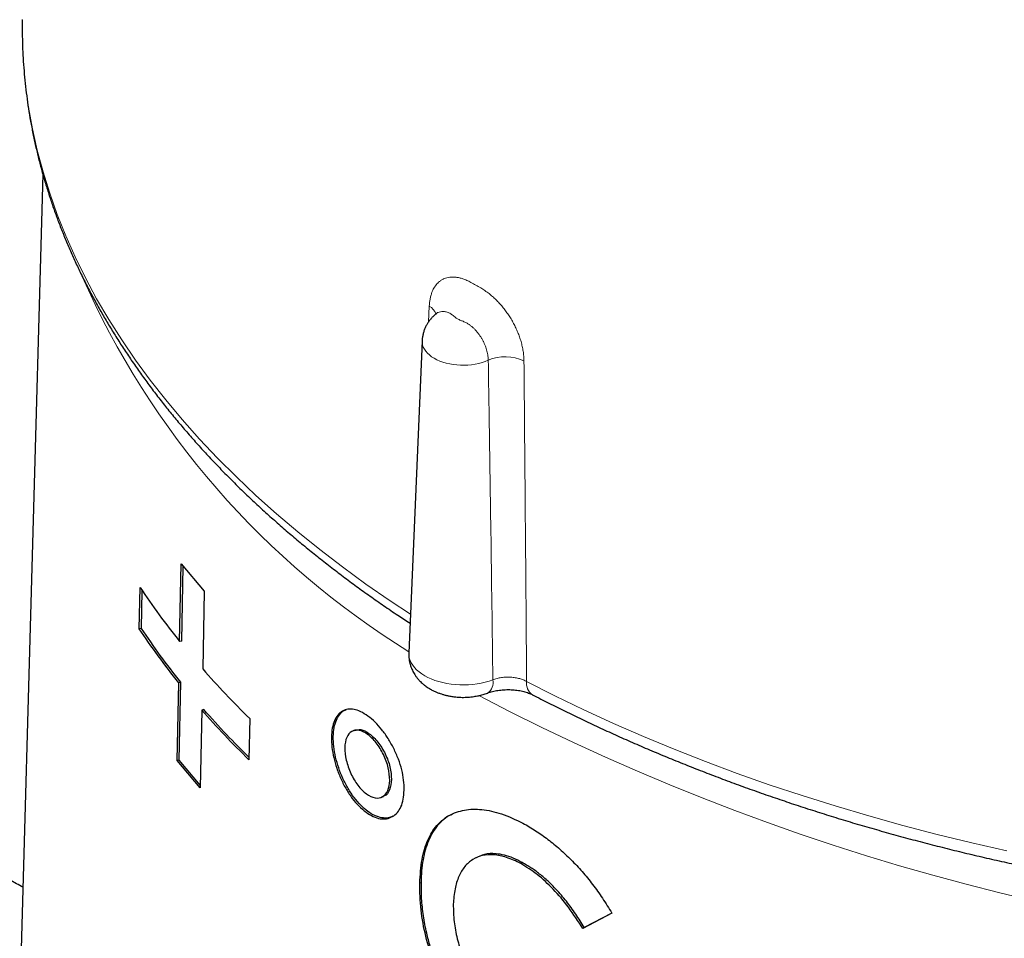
# Model space of a CAD drawing. Header units: millimetres. Extents: x 8 to 882, y 12 to 770.
# Tile 28 of 59: x 776 to 794, y 268 to 284. Entities that reach past the tile are written whole.
import ezdxf

# ---------------------------------------------------------------- set-up
doc = ezdxf.new("R2010")
doc.units = ezdxf.units.MM

msp = doc.modelspace()

# ---------------------------------------------------------------- linework, layer by layer
at = {"color": 7, "linetype": 'Continuous', "lineweight": 30}
for p, q in [((776.677, 281.411), (772.909, 146.137)), ((783.531, 278.397), (783.29, 272.763)), ((779.15, 272.965), (779.179, 274.37)), ((779.179, 274.37), (779.594, 273.875)), ((779.187, 272.974), (779.215, 274.328)), ((778.42, 273.197), (778.436, 273.941)), ((778.458, 273.204), (778.472, 273.889)), ((779.594, 273.875), (779.566, 272.47)), ((778.458, 273.204), (778.42, 273.197)), ((779.187, 272.974), (779.15, 272.965)), ((779.106, 270.816), (779.135, 272.221)), ((779.171, 272.23), (779.135, 272.221)), ((779.142, 270.825), (779.171, 272.23)), ((779.55, 271.726), (779.522, 270.322)), ((779.586, 271.736), (779.55, 271.726)), ((780.416, 271.573), (780.401, 270.83)), ((782.31, 271.364), (782.278, 271.351)), ((779.142, 270.825), (779.106, 270.816)), ((779.522, 270.322), (779.106, 270.816)), ((779.523, 270.372), (779.142, 270.825)), ((782.801, 270.155), (782.832, 270.168)), ((785.34, 268.973), (785.313, 268.957)), ((783.517, 268.613), (783.487, 268.599)), ((786.959, 268.057), (786.436, 267.779)), ((786.957, 268.06), (786.461, 267.796)), ((786.461, 267.796), (786.436, 267.779))]:
    msp.add_line(p, q, dxfattribs=at)
at = {"color": 252, "linetype": 'Continuous', "lineweight": 0}
msp.add_line((783.648, 278.742), (783.661, 279.026), dxfattribs=at)
at = {"color": 252, "linetype": 'Continuous', "lineweight": 0, "flags": 128}
for points in [[(776.306, 284.203), (776.306, 284.195), (776.309, 283.801), (776.329, 283.408), (776.366, 283.015), (776.42, 282.623), (776.49, 282.231), (776.577, 281.841), (776.681, 281.452), (776.802, 281.064), (776.939, 280.679), (777.092, 280.295), (777.262, 279.914), (777.448, 279.535), (777.65, 279.16), (777.869, 278.787), (778.103, 278.417), (778.353, 278.051), (778.618, 277.688), (778.899, 277.33), (779.196, 276.975), (779.507, 276.625), (779.833, 276.279), (780.174, 275.939), (780.529, 275.603), (780.899, 275.272), (781.283, 274.947), (781.68, 274.627), (782.092, 274.313), (782.516, 274.005), (782.953, 273.703), (783.319, 273.461)], [(784.726, 278.049), (784.672, 278.027), (784.614, 278.007), (784.553, 277.991), (784.49, 277.978), (784.425, 277.968), (784.359, 277.962), (784.292, 277.959), (784.225, 277.959), (784.159, 277.964), (784.093, 277.971), (784.029, 277.982), (783.967, 277.996), (783.907, 278.014), (783.85, 278.034), (783.797, 278.058), (783.747, 278.084), (783.702, 278.112), (783.662, 278.143), (783.626, 278.176), (783.596, 278.211), (783.571, 278.246), (783.552, 278.284), (783.539, 278.321), (783.532, 278.36), (783.531, 278.397)], [(783.29, 272.763), (783.289, 272.76), (783.291, 272.714), (783.299, 272.669), (783.314, 272.624), (783.334, 272.58), (783.361, 272.537), (783.393, 272.496), (783.431, 272.456), (783.475, 272.418), (783.523, 272.382), (783.577, 272.348), (783.635, 272.318), (783.697, 272.289), (783.763, 272.264), (783.832, 272.242), (783.904, 272.224), (783.978, 272.208), (784.054, 272.196), (784.132, 272.188), (784.21, 272.184), (784.289, 272.183), (784.368, 272.185), (784.446, 272.192), (784.523, 272.201), (784.599, 272.215), (784.672, 272.232), (784.743, 272.252), (784.81, 272.276)], [(785.419, 272.244), (785.931, 271.984), (786.454, 271.731), (786.988, 271.486), (787.532, 271.249), (788.086, 271.019), (788.649, 270.798), (789.222, 270.584), (789.804, 270.379), (790.395, 270.182), (790.993, 269.994), (791.6, 269.814), (792.214, 269.643), (792.835, 269.481), (793.463, 269.328), (794.098, 269.183)]]:
    msp.add_lwpolyline(points, dxfattribs=at)
at = {"color": 252, "linetype": 'Continuous', "lineweight": 0}
for centre, radius, start, end in [((791.271, 285.686), 15.173, 203.7545, 238.2671), ((783.507, 278.773), 0.296, 22.0824, 58.6977), ((785.037, 277.283), 0.827, 66.175, 112.0814), ((784.58, 272.228), 0.235, 304.4811, 11.582), ((785.662, 272.207), 0.245, 171.4257, 235.6411), ((803.901, 308.897), 41.671, 242.3387, 297.4409)]:
    msp.add_arc(centre, radius, start, end, dxfattribs=at)
at = {"color": 7, "linetype": 'Continuous', "lineweight": 30}
for points, knots in [([(660.013, 276.582), (660.028, 276.588), (660.074, 276.606), (660.163, 276.641), (660.284, 276.688), (660.422, 276.742), (660.566, 276.798), (660.721, 276.859), (660.879, 276.92), (661.036, 276.982), (661.186, 277.04), (661.334, 277.098), (661.487, 277.158), (661.647, 277.221), (661.812, 277.285), (661.977, 277.35), (662.142, 277.414), (662.309, 277.479), (662.483, 277.548), (662.653, 277.614), (662.811, 277.676), (662.95, 277.73), (663.079, 277.781), (663.198, 277.827), (663.308, 277.87), (663.41, 277.91), (663.504, 277.947), (663.592, 277.981), (663.678, 278.015), (663.768, 278.05), (663.868, 278.089), (663.978, 278.132), (664.096, 278.178), (664.266, 278.244), (664.484, 278.33), (664.75, 278.434), (664.995, 278.529), (665.216, 278.616), (665.413, 278.692), (665.605, 278.768), (665.792, 278.841), (665.973, 278.911), (666.146, 278.979), (666.282, 279.032), (666.385, 279.072), (666.461, 279.102), (666.544, 279.134), (666.635, 279.17), (666.734, 279.209), (666.848, 279.253), (666.973, 279.302), (667.103, 279.353), (667.227, 279.401), (667.36, 279.453), (667.5, 279.508), (667.645, 279.565), (667.779, 279.617), (667.901, 279.665), (668.008, 279.706), (668.106, 279.745), (668.203, 279.782), (668.309, 279.824), (668.426, 279.87), (668.552, 279.919), (668.675, 279.967), (668.791, 280.012), (668.9, 280.055), (669.012, 280.098), (669.125, 280.143), (669.237, 280.186), (669.345, 280.228), (669.446, 280.268), (669.538, 280.304), (669.62, 280.336), (669.697, 280.366), (669.773, 280.395), (669.853, 280.426), (669.938, 280.46), (670.031, 280.496), (670.136, 280.537), (670.251, 280.582), (670.38, 280.632), (670.512, 280.684), (670.646, 280.736), (670.778, 280.788), (670.908, 280.838), (671.028, 280.885), (671.136, 280.927), (671.23, 280.964), (671.313, 280.996), (671.389, 281.026), (671.467, 281.057), (671.547, 281.088), (671.677, 281.139), (671.86, 281.21), (672.097, 281.303), (672.342, 281.398), (672.592, 281.496), (672.845, 281.594), (673.102, 281.695), (673.32, 281.78), (673.497, 281.849), (673.632, 281.901), (673.762, 281.952), (673.882, 281.999), (673.989, 282.041), (674.085, 282.078), (674.175, 282.113), (674.269, 282.15), (674.375, 282.191), (674.491, 282.237), (674.612, 282.284), (674.733, 282.331), (674.851, 282.377), (674.97, 282.423), (675.089, 282.47), (675.208, 282.516), (675.323, 282.561), (675.434, 282.604), (675.537, 282.644), (675.631, 282.681), (675.719, 282.716), (675.808, 282.75), (675.914, 282.792), (676.039, 282.84), (676.184, 282.897), (676.338, 282.957), (676.479, 283.012), (676.604, 283.061), (676.712, 283.103), (676.821, 283.145), (676.93, 283.188), (677.033, 283.228), (677.127, 283.265), (677.212, 283.298), (677.288, 283.327), (677.357, 283.354), (677.425, 283.381), (677.496, 283.408), (677.571, 283.438), (677.666, 283.475), (677.785, 283.521), (677.929, 283.577), (678.086, 283.639), (678.236, 283.697), (678.374, 283.751), (678.497, 283.799), (678.617, 283.846), (678.728, 283.889), (678.827, 283.927), (678.911, 283.96), (678.985, 283.989), (679.054, 284.016), (679.127, 284.044), (679.206, 284.075), (679.313, 284.117), (679.448, 284.17), (679.609, 284.232), (679.772, 284.296), (679.933, 284.359), (680.093, 284.421), (680.251, 284.483), (680.448, 284.559), (680.682, 284.651), (680.952, 284.756), (681.192, 284.849), (681.405, 284.932), (681.591, 285.005), (681.773, 285.075), (681.949, 285.144), (682.125, 285.213), (682.305, 285.283), (682.494, 285.357), (682.689, 285.433), (682.885, 285.509), (683.078, 285.584), (683.267, 285.658), (683.448, 285.728), (683.625, 285.797), (683.803, 285.866), (683.987, 285.938), (684.202, 286.022), (684.441, 286.115), (684.697, 286.215), (684.905, 286.296), (685.067, 286.359), (685.186, 286.405), (685.306, 286.452), (685.432, 286.501), (685.558, 286.55), (685.686, 286.6), (685.815, 286.65), (685.946, 286.701), (686.075, 286.752), (686.198, 286.8), (686.322, 286.848), (686.444, 286.895), (686.565, 286.942), (686.678, 286.986), (686.791, 287.03), (686.905, 287.075), (687.019, 287.119), (687.123, 287.16), (687.216, 287.196), (687.295, 287.227), (687.368, 287.255), (687.441, 287.283), (687.525, 287.316), (687.621, 287.353), (687.726, 287.394), (687.911, 287.466), (688.169, 287.567), (688.43, 287.668), (688.615, 287.74), (688.721, 287.782), (688.814, 287.818), (688.893, 287.849), (688.964, 287.876), (689.035, 287.904), (689.112, 287.934), (689.197, 287.967), (689.301, 288.008), (689.426, 288.056), (689.573, 288.113), (689.712, 288.167), (689.84, 288.217), (689.956, 288.262), (690.076, 288.309), (690.2, 288.357), (690.328, 288.407), (690.455, 288.457), (690.577, 288.504), (690.749, 288.571), (690.98, 288.661), (691.282, 288.778), (691.599, 288.902), (691.921, 289.027), (692.234, 289.149), (692.536, 289.266), (692.829, 289.381), (693.079, 289.478), (693.288, 289.559), (693.459, 289.625), (693.629, 289.692), (693.795, 289.756), (693.95, 289.817), (694.088, 289.87), (694.215, 289.92), (694.339, 289.968), (694.474, 290.021), (694.62, 290.077), (694.775, 290.137), (694.931, 290.198), (695.085, 290.258), (695.233, 290.316), (695.379, 290.372), (695.521, 290.428), (695.659, 290.481), (695.79, 290.532), (695.911, 290.579), (696.011, 290.618), (696.092, 290.65), (696.162, 290.677), (696.235, 290.706), (696.319, 290.738), (696.414, 290.775), (696.518, 290.816), (696.631, 290.859), (696.747, 290.904), (696.893, 290.961), (697.064, 291.028), (697.26, 291.104), (697.446, 291.176), (697.624, 291.246), (697.78, 291.306), (697.912, 291.357), (698.021, 291.4), (698.119, 291.438), (698.206, 291.472), (698.28, 291.501), (698.351, 291.528), (698.425, 291.557), (698.512, 291.591), (698.612, 291.63), (698.762, 291.688), (698.957, 291.764), (699.155, 291.841), (699.314, 291.903), (699.435, 291.95), (699.552, 291.995), (699.66, 292.037), (699.757, 292.075), (699.841, 292.107), (699.912, 292.135), (699.977, 292.16), (700.042, 292.186), (700.115, 292.214), (700.195, 292.245), (700.284, 292.28), (700.38, 292.317), (700.499, 292.363), (700.64, 292.418), (700.802, 292.481), (700.969, 292.546), (701.119, 292.604), (701.252, 292.656), (701.366, 292.7), (701.481, 292.745), (701.598, 292.79), (701.71, 292.834), (701.813, 292.874), (701.902, 292.909), (701.977, 292.938), (702.037, 292.961), (702.088, 292.981), (702.136, 293), (702.187, 293.019), (702.241, 293.04), (702.298, 293.063), (702.376, 293.093), (702.478, 293.132), (702.605, 293.182), (702.744, 293.236), (702.896, 293.295), (703.061, 293.359), (703.24, 293.429), (703.402, 293.492), (703.543, 293.546), (703.655, 293.59), (703.762, 293.631), (703.86, 293.67), (703.95, 293.704), (704.032, 293.736), (704.108, 293.766), (704.185, 293.796), (704.3, 293.84), (704.458, 293.902), (704.661, 293.981), (704.847, 294.053), (705.014, 294.118), (705.159, 294.174), (705.304, 294.231), (705.451, 294.288), (705.598, 294.345), (705.743, 294.401), (705.881, 294.455), (706.005, 294.503), (706.115, 294.546), (706.212, 294.583), (706.303, 294.619), (706.393, 294.654), (706.487, 294.69), (706.589, 294.73), (706.7, 294.773), (706.818, 294.819), (707.002, 294.89), (707.244, 294.984), (707.536, 295.098), (707.8, 295.2), (708.035, 295.291), (708.242, 295.372), (708.443, 295.45), (708.647, 295.529), (708.862, 295.612), (709.103, 295.706), (709.365, 295.808), (709.64, 295.915), (709.909, 296.019), (710.189, 296.128), (710.479, 296.24), (710.78, 296.357), (711.076, 296.472), (711.371, 296.587), (711.668, 296.702), (711.955, 296.813), (712.234, 296.922), (712.504, 297.027), (712.779, 297.133), (713.035, 297.233), (713.27, 297.324), (713.481, 297.406), (713.686, 297.485), (713.855, 297.551), (713.987, 297.602), (714.08, 297.638), (714.164, 297.671), (714.249, 297.704), (714.341, 297.74), (714.448, 297.781), (714.56, 297.825), (714.674, 297.869), (714.789, 297.913), (714.907, 297.959), (715.025, 298.005), (715.137, 298.049), (715.243, 298.09), (715.353, 298.132), (715.465, 298.176), (715.579, 298.22), (715.684, 298.261), (715.786, 298.3), (715.887, 298.34), (716.011, 298.388), (716.158, 298.445), (716.33, 298.512), (716.534, 298.591), (716.771, 298.683), (717.043, 298.788), (717.321, 298.896), (717.596, 299.003), (717.86, 299.105), (718.116, 299.205), (718.373, 299.304), (718.619, 299.4), (718.856, 299.492), (719.078, 299.578), (719.3, 299.664), (719.519, 299.749), (719.734, 299.832), (719.943, 299.913), (720.144, 299.991), (720.334, 300.065), (720.493, 300.127), (720.627, 300.179), (720.742, 300.224), (720.864, 300.271), (720.993, 300.321), (721.13, 300.374), (721.275, 300.43), (721.428, 300.489), (721.587, 300.551), (721.746, 300.613), (721.9, 300.673), (722.048, 300.73), (722.196, 300.787), (722.343, 300.844), (722.489, 300.901), (722.63, 300.956), (722.801, 301.022), (723.012, 301.104), (723.266, 301.202), (723.53, 301.305), (723.852, 301.43), (724.23, 301.576), (724.688, 301.754), (725.17, 301.941), (725.672, 302.135), (726.071, 302.29), (726.372, 302.407), (726.58, 302.487), (726.791, 302.569), (727.007, 302.653), (727.226, 302.738), (727.446, 302.823), (727.653, 302.903), (727.844, 302.977), (728.019, 303.045), (728.183, 303.109), (728.343, 303.171), (728.506, 303.234), (728.705, 303.311), (728.941, 303.403), (729.211, 303.507), (729.481, 303.612), (729.75, 303.716), (730.021, 303.821), (730.301, 303.93), (730.572, 304.035), (730.832, 304.135), (731.074, 304.229), (731.314, 304.322), (731.545, 304.412), (731.765, 304.497), (731.975, 304.579), (732.176, 304.656), (732.368, 304.731), (732.552, 304.802), (732.732, 304.872), (732.914, 304.942), (733.106, 305.017), (733.309, 305.095), (733.518, 305.176), (733.725, 305.257), (733.926, 305.334), (734.121, 305.41), (734.308, 305.482), (734.49, 305.553), (734.677, 305.626), (734.878, 305.703), (735.098, 305.788), (735.332, 305.879), (735.579, 305.975), (735.835, 306.074), (736.092, 306.173), (736.337, 306.269), (736.571, 306.359), (736.793, 306.445), (737.011, 306.53), (737.224, 306.612), (737.429, 306.692), (737.626, 306.768), (737.812, 306.84), (737.989, 306.908), (738.156, 306.973), (738.321, 307.037), (738.489, 307.102), (738.674, 307.174), (738.878, 307.253), (739.102, 307.34), (739.339, 307.431), (739.581, 307.525), (739.827, 307.62), (740.069, 307.714), (740.309, 307.807), (740.541, 307.897), (740.764, 307.983), (740.98, 308.067), (741.186, 308.147), (741.384, 308.223), (741.579, 308.299), (741.775, 308.374), (741.97, 308.45), (742.161, 308.524), (742.334, 308.591), (742.489, 308.651), (742.63, 308.706), (742.773, 308.761), (742.93, 308.822), (743.105, 308.89), (743.299, 308.965), (743.5, 309.043), (743.703, 309.121), (743.9, 309.198), (744.092, 309.272), (744.276, 309.343), (744.453, 309.412), (744.637, 309.483), (744.825, 309.556), (745.018, 309.63), (745.199, 309.7), (745.37, 309.767), (745.532, 309.829), (745.68, 309.887), (745.819, 309.94), (745.955, 309.993), (746.096, 310.047), (746.246, 310.105), (746.421, 310.173), (746.622, 310.251), (746.847, 310.338), (747.078, 310.428), (747.312, 310.518), (747.549, 310.61), (747.79, 310.703), (748.045, 310.802), (748.315, 310.907), (748.603, 311.018), (748.9, 311.133), (749.2, 311.249), (749.497, 311.364), (749.767, 311.468), (750.01, 311.562), (750.228, 311.647), (750.44, 311.729), (750.643, 311.808), (750.835, 311.882), (750.998, 311.945), (751.135, 311.998), (751.249, 312.042), (751.358, 312.084), (751.466, 312.126), (751.58, 312.17), (751.701, 312.217), (751.829, 312.266), (751.976, 312.323), (752.144, 312.388), (752.331, 312.461), (752.523, 312.535), (752.718, 312.61), (752.976, 312.71), (753.296, 312.834), (753.676, 312.981), (754.05, 313.126), (754.418, 313.268), (754.78, 313.408), (755.1, 313.532), (755.383, 313.641), (755.634, 313.739), (755.897, 313.84), (756.171, 313.946), (756.456, 314.057), (756.751, 314.171), (757.036, 314.281), (757.309, 314.386), (757.567, 314.486), (757.822, 314.585), (758.068, 314.68), (758.302, 314.771), (758.52, 314.855), (758.722, 314.933), (758.908, 315.005), (759.083, 315.073), (759.249, 315.137), (759.418, 315.202), (759.589, 315.268), (759.76, 315.335), (759.92, 315.396), (760.057, 315.449), (760.175, 315.495), (760.281, 315.536), (760.39, 315.578), (760.509, 315.624), (760.64, 315.675), (760.782, 315.729), (760.934, 315.789), (761.1, 315.853), (761.278, 315.922), (761.471, 315.996), (761.678, 316.076), (761.899, 316.162), (762.107, 316.242), (762.298, 316.316), (762.467, 316.381), (762.632, 316.445), (762.79, 316.506), (762.939, 316.564), (763.075, 316.616), (763.2, 316.665), (763.313, 316.708), (763.418, 316.749), (763.516, 316.787), (763.66, 316.842), (763.857, 316.919), (764.113, 317.018), (764.379, 317.121), (764.655, 317.227), (764.938, 317.337), (765.247, 317.456), (765.58, 317.585), (765.939, 317.724), (766.305, 317.865), (766.65, 317.999), (766.967, 318.121), (767.251, 318.231), (767.523, 318.336), (767.783, 318.437), (768.02, 318.528), (768.24, 318.613), (768.45, 318.694), (768.671, 318.78), (768.9, 318.868), (769.13, 318.957), (769.359, 319.046), (769.581, 319.131), (769.798, 319.215), (770.005, 319.295), (770.201, 319.371), (770.388, 319.444), (770.617, 319.532), (770.888, 319.637), (771.202, 319.758), (771.461, 319.858), (771.668, 319.938), (771.827, 319.999), (771.99, 320.063), (772.162, 320.129), (772.34, 320.198), (772.508, 320.263), (772.662, 320.322), (772.799, 320.375), (772.932, 320.427), (773.062, 320.477), (773.194, 320.528), (773.321, 320.577), (773.445, 320.625), (773.563, 320.671), (773.687, 320.718), (773.815, 320.768), (773.947, 320.819), (774.078, 320.87), (774.199, 320.916), (774.308, 320.958), (774.404, 320.995), (774.491, 321.029), (774.57, 321.06), (774.643, 321.088), (774.722, 321.118), (774.812, 321.153), (774.918, 321.194), (775.035, 321.239), (775.162, 321.289), (775.313, 321.347), (775.485, 321.413), (775.681, 321.489), (775.86, 321.558), (776.017, 321.619), (776.144, 321.668), (776.261, 321.713), (776.367, 321.754), (776.46, 321.79), (776.54, 321.821), (776.608, 321.847), (776.668, 321.87), (776.726, 321.893), (776.787, 321.916), (776.867, 321.947), (776.968, 321.986), (777.093, 322.034), (777.23, 322.088), (777.377, 322.144), (777.529, 322.203), (777.742, 322.285), (778.01, 322.389), (778.332, 322.513), (778.645, 322.634), (778.95, 322.752), (779.25, 322.868), (779.498, 322.964), (779.699, 323.041), (779.857, 323.102), (780.022, 323.166), (780.196, 323.233), (780.364, 323.298), (780.524, 323.36), (780.669, 323.416), (780.806, 323.469), (780.932, 323.518), (781.042, 323.56), (781.135, 323.596), (781.215, 323.627), (781.29, 323.656), (781.369, 323.686), (781.458, 323.721), (781.561, 323.76), (781.677, 323.805), (781.802, 323.854), (781.934, 323.905), (782.067, 323.956), (782.202, 324.008), (782.333, 324.059), (782.46, 324.108), (782.582, 324.155), (782.741, 324.216), (782.932, 324.29), (783.154, 324.376), (783.362, 324.456), (783.559, 324.532), (783.747, 324.605), (783.998, 324.702), (784.312, 324.823), (784.692, 324.97), (785.071, 325.116), (785.448, 325.262), (785.74, 325.375), (785.948, 325.455), (786.074, 325.504), (786.199, 325.552), (786.323, 325.6), (786.451, 325.649), (786.589, 325.703), (786.742, 325.762), (786.904, 325.824), (787.073, 325.889), (787.246, 325.956), (787.427, 326.026), (787.61, 326.097), (787.794, 326.168), (787.976, 326.238), (788.144, 326.303), (788.293, 326.361), (788.421, 326.41), (788.536, 326.455), (788.638, 326.494), (788.73, 326.53), (788.821, 326.564), (788.916, 326.601), (789.028, 326.644), (789.157, 326.694), (789.307, 326.752), (789.465, 326.813), (789.627, 326.876), (789.833, 326.955), (790.078, 327.05), (790.359, 327.158), (790.633, 327.264), (790.901, 327.368), (791.135, 327.458), (791.336, 327.535), (791.504, 327.6), (791.67, 327.664), (791.836, 327.729), (792.008, 327.795), (792.188, 327.864), (792.378, 327.938), (792.577, 328.015), (792.78, 328.093), (792.981, 328.171), (793.177, 328.246), (793.377, 328.324), (793.581, 328.402), (793.785, 328.481), (793.976, 328.555), (794.149, 328.622), (794.31, 328.684), (794.467, 328.744), (794.636, 328.809), (794.815, 328.879), (795.003, 328.951), (795.194, 329.025), (795.433, 329.117), (795.716, 329.226), (796.04, 329.352), (796.318, 329.459), (796.554, 329.55), (796.745, 329.624), (796.893, 329.681), (796.999, 329.722), (797.065, 329.747), (797.13, 329.772), (797.192, 329.796), (797.254, 329.82), (797.325, 329.848), (797.411, 329.881), (797.513, 329.92), (797.63, 329.965), (797.762, 330.016), (797.908, 330.073), (798.069, 330.135), (798.245, 330.203), (798.436, 330.276), (798.641, 330.355), (798.86, 330.44), (799.095, 330.531), (799.256, 330.593), (799.339, 330.625)], [0, 0, 0, 0, 0.000327, 0.000991, 0.001928, 0.00292, 0.003967, 0.005042, 0.006253, 0.007383, 0.008432, 0.009473, 0.010572, 0.011731, 0.012929, 0.014119, 0.015298, 0.016476, 0.017723, 0.019057, 0.020129, 0.021131, 0.022059, 0.022911, 0.023695, 0.024434, 0.025101, 0.025731, 0.026326, 0.026963, 0.027676, 0.028466, 0.029332, 0.03023, 0.032125, 0.03404, 0.035958, 0.037397, 0.038811, 0.040199, 0.041547, 0.042848, 0.044097, 0.045265, 0.045779, 0.046315, 0.04691, 0.047565, 0.04828, 0.049055, 0.050024, 0.05096, 0.051852, 0.052699, 0.053832, 0.054874, 0.055832, 0.056712, 0.057514, 0.058137, 0.058822, 0.059588, 0.060433, 0.061352, 0.062304, 0.063072, 0.063857, 0.064659, 0.065479, 0.066303, 0.067063, 0.06781, 0.068472, 0.069048, 0.069577, 0.070127, 0.070698, 0.071292, 0.07197, 0.072709, 0.073539, 0.074461, 0.075474, 0.076388, 0.077365, 0.078319, 0.079182, 0.079956, 0.080641, 0.081205, 0.08174, 0.082296, 0.082873, 0.08347, 0.085105, 0.086815, 0.088583, 0.090377, 0.092197, 0.094043, 0.095917, 0.096889, 0.097868, 0.09882, 0.099684, 0.100457, 0.101142, 0.10174, 0.102412, 0.103168, 0.104009, 0.104924, 0.10577, 0.106619, 0.107472, 0.108328, 0.109188, 0.110033, 0.110808, 0.111574, 0.11225, 0.112845, 0.113473, 0.114165, 0.115121, 0.116175, 0.117289, 0.118451, 0.119205, 0.119979, 0.120772, 0.121571, 0.122313, 0.122994, 0.123606, 0.124147, 0.124623, 0.125101, 0.125609, 0.126147, 0.126714, 0.127666, 0.128703, 0.129832, 0.131052, 0.131917, 0.132822, 0.133708, 0.134504, 0.13521, 0.135827, 0.136327, 0.1368, 0.137321, 0.137892, 0.138512, 0.139623, 0.140803, 0.141972, 0.143131, 0.14428, 0.145418, 0.146539, 0.148536, 0.150459, 0.152362, 0.153699, 0.155049, 0.156361, 0.157621, 0.158856, 0.160141, 0.161509, 0.162936, 0.164338, 0.165734, 0.167092, 0.1684, 0.169655, 0.170899, 0.172223, 0.173633, 0.17553, 0.177369, 0.179157, 0.180005, 0.180859, 0.18172, 0.182602, 0.183566, 0.184436, 0.185366, 0.186336, 0.187266, 0.188152, 0.188992, 0.189923, 0.190792, 0.191598, 0.192343, 0.193238, 0.194058, 0.194802, 0.195471, 0.19607, 0.196509, 0.197032, 0.197636, 0.198324, 0.199094, 0.199906, 0.202308, 0.204655, 0.205526, 0.206294, 0.206958, 0.20752, 0.207995, 0.208492, 0.209046, 0.209658, 0.210327, 0.21129, 0.21235, 0.213486, 0.214286, 0.215116, 0.215977, 0.216869, 0.217792, 0.218732, 0.219612, 0.22042, 0.222443, 0.224578, 0.226931, 0.229276, 0.23152, 0.233673, 0.235777, 0.23784, 0.239052, 0.240279, 0.241519, 0.242726, 0.243845, 0.244877, 0.245692, 0.246584, 0.247554, 0.2486, 0.249723, 0.250886, 0.251973, 0.253038, 0.25408, 0.2551, 0.256098, 0.257054, 0.257924, 0.258709, 0.25921, 0.259677, 0.2602, 0.260802, 0.261484, 0.262232, 0.263057, 0.263906, 0.264737, 0.2662, 0.267602, 0.268944, 0.270224, 0.27143, 0.272292, 0.273074, 0.273778, 0.274402, 0.274947, 0.275387, 0.275918, 0.276543, 0.27726, 0.278071, 0.279771, 0.281471, 0.282337, 0.283204, 0.284065, 0.284853, 0.285547, 0.286148, 0.286656, 0.287084, 0.287546, 0.288066, 0.288644, 0.289279, 0.289972, 0.290723, 0.291843, 0.293008, 0.294208, 0.295442, 0.296246, 0.297063, 0.297894, 0.298739, 0.29957, 0.30031, 0.300954, 0.301503, 0.301914, 0.302254, 0.302594, 0.302958, 0.303346, 0.303757, 0.304192, 0.305028, 0.30594, 0.306931, 0.30802, 0.309208, 0.310495, 0.311881, 0.312698, 0.313524, 0.314293, 0.315002, 0.315649, 0.316225, 0.31676, 0.317305, 0.317863, 0.319248, 0.32071, 0.322232, 0.323263, 0.324301, 0.325346, 0.3264, 0.327462, 0.328521, 0.329514, 0.330433, 0.331192, 0.33189, 0.332528, 0.333146, 0.333826, 0.334556, 0.335347, 0.336201, 0.337116, 0.339303, 0.341405, 0.34342, 0.344979, 0.346466, 0.347882, 0.349316, 0.350856, 0.352502, 0.35452, 0.356496, 0.358427, 0.360315, 0.362518, 0.364674, 0.3668, 0.368905, 0.371029, 0.373192, 0.375079, 0.377034, 0.379019, 0.380997, 0.382546, 0.384068, 0.385542, 0.386966, 0.38771, 0.388378, 0.38897, 0.389533, 0.390195, 0.390963, 0.391837, 0.392599, 0.393426, 0.394305, 0.395154, 0.395958, 0.396719, 0.397435, 0.398329, 0.399143, 0.399879, 0.400597, 0.401327, 0.402069, 0.403258, 0.404489, 0.405788, 0.407634, 0.4096, 0.411645, 0.413621, 0.415517, 0.417332, 0.419145, 0.421055, 0.422623, 0.424244, 0.425844, 0.427406, 0.428956, 0.430467, 0.431914, 0.433277, 0.434558, 0.435351, 0.436164, 0.437033, 0.43796, 0.438944, 0.439985, 0.441084, 0.442239, 0.443402, 0.444513, 0.445572, 0.446578, 0.447697, 0.448744, 0.449725, 0.450724, 0.452436, 0.454262, 0.456183, 0.458126, 0.461208, 0.464318, 0.467983, 0.471595, 0.475112, 0.476587, 0.47807, 0.479585, 0.481134, 0.482716, 0.484321, 0.485857, 0.487184, 0.488435, 0.489609, 0.490721, 0.49188, 0.493111, 0.495009, 0.496976, 0.498917, 0.500832, 0.502751, 0.504759, 0.506863, 0.508581, 0.510353, 0.512084, 0.513741, 0.515323, 0.516831, 0.518267, 0.519644, 0.520966, 0.522232, 0.523517, 0.524889, 0.526349, 0.527897, 0.529378, 0.530824, 0.53222, 0.533565, 0.534859, 0.53613, 0.537605, 0.539182, 0.540861, 0.542642, 0.544511, 0.546361, 0.548173, 0.5498, 0.551394, 0.552956, 0.554485, 0.555971, 0.557384, 0.558722, 0.559985, 0.561174, 0.562332, 0.563534, 0.564783, 0.566314, 0.567924, 0.569622, 0.571406, 0.573136, 0.574909, 0.576631, 0.578294, 0.579899, 0.581445, 0.582944, 0.584324, 0.585717, 0.587124, 0.588545, 0.589928, 0.591235, 0.592275, 0.59326, 0.594261, 0.595367, 0.596639, 0.598028, 0.599532, 0.600969, 0.602399, 0.603775, 0.605097, 0.606365, 0.60758, 0.609047, 0.610427, 0.611726, 0.612953, 0.61411, 0.615196, 0.616155, 0.617101, 0.618111, 0.619187, 0.620329, 0.621881, 0.623518, 0.625178, 0.626856, 0.628552, 0.630271, 0.632055, 0.63403, 0.636093, 0.638243, 0.640425, 0.642556, 0.644633, 0.646228, 0.647791, 0.649321, 0.650799, 0.652171, 0.653434, 0.654311, 0.655127, 0.655883, 0.65665, 0.657468, 0.658335, 0.659252, 0.660219, 0.661505, 0.662861, 0.664241, 0.66564, 0.667058, 0.669795, 0.672539, 0.675223, 0.677852, 0.680449, 0.683014, 0.68474, 0.68654, 0.688424, 0.690391, 0.692441, 0.694565, 0.696734, 0.69857, 0.700436, 0.702291, 0.704059, 0.705738, 0.707327, 0.708743, 0.710079, 0.711336, 0.712519, 0.713642, 0.714965, 0.716199, 0.717342, 0.718395, 0.719159, 0.719882, 0.720661, 0.721512, 0.722453, 0.723469, 0.724559, 0.725739, 0.727029, 0.728404, 0.729885, 0.731473, 0.733168, 0.734357, 0.735591, 0.736794, 0.737927, 0.738991, 0.739986, 0.74086, 0.741673, 0.742424, 0.743113, 0.743785, 0.745523, 0.74736, 0.749281, 0.751259, 0.753292, 0.755379, 0.757897, 0.760471, 0.763102, 0.765788, 0.767908, 0.769943, 0.771892, 0.773755, 0.775537, 0.776972, 0.778479, 0.780059, 0.781712, 0.78342, 0.785009, 0.786627, 0.788191, 0.789676, 0.791085, 0.792415, 0.7937, 0.796006, 0.798247, 0.800459, 0.801576, 0.802703, 0.803872, 0.8051, 0.806387, 0.80771, 0.80872, 0.809701, 0.810653, 0.811576, 0.812506, 0.813497, 0.81431, 0.815159, 0.816045, 0.816968, 0.817927, 0.818889, 0.819779, 0.820531, 0.821221, 0.821849, 0.822415, 0.82292, 0.823423, 0.824101, 0.824861, 0.825702, 0.826624, 0.827598, 0.828935, 0.83034, 0.831815, 0.832786, 0.833711, 0.83455, 0.835305, 0.835976, 0.836562, 0.837037, 0.837438, 0.837838, 0.83828, 0.838764, 0.839562, 0.840454, 0.841439, 0.842517, 0.843618, 0.844701, 0.847094, 0.849394, 0.851629, 0.853821, 0.85597, 0.858073, 0.859165, 0.860289, 0.861473, 0.862719, 0.864027, 0.865097, 0.866158, 0.867141, 0.868047, 0.868874, 0.869494, 0.870062, 0.870577, 0.871118, 0.871757, 0.872494, 0.873328, 0.874259, 0.875178, 0.876164, 0.877134, 0.878074, 0.878983, 0.879862, 0.880709, 0.882393, 0.883983, 0.885478, 0.88688, 0.888212, 0.889524, 0.892276, 0.89497, 0.897702, 0.900421, 0.903081, 0.903993, 0.904895, 0.905787, 0.906669, 0.907562, 0.908552, 0.909648, 0.910851, 0.912022, 0.913279, 0.914589, 0.915903, 0.91722, 0.91854, 0.919818, 0.920835, 0.921755, 0.922579, 0.923306, 0.92394, 0.924571, 0.925252, 0.925984, 0.926974, 0.928043, 0.929191, 0.930374, 0.931537, 0.933622, 0.935637, 0.937594, 0.939516, 0.941405, 0.942624, 0.943828, 0.945018, 0.946194, 0.947414, 0.948706, 0.950068, 0.951501, 0.952985, 0.954434, 0.955837, 0.957197, 0.958741, 0.960207, 0.961583, 0.96287, 0.963917, 0.965044, 0.966251, 0.967539, 0.968907, 0.97029, 0.971644, 0.974053, 0.976367, 0.978626, 0.98004, 0.98143, 0.982739, 0.983229, 0.983704, 0.984164, 0.984611, 0.985043, 0.98551, 0.986139, 0.986873, 0.987713, 0.988658, 0.989708, 0.990863, 0.992123, 0.993488, 0.994958, 0.996534, 0.998214, 1, 1, 1, 1]), ([(776.307, 284.198), (776.306, 284.156), (776.304, 284.038), (776.307, 283.845), (776.314, 283.617), (776.328, 283.39), (776.347, 283.163), (776.371, 282.936), (776.4, 282.71), (776.435, 282.483), (776.476, 282.257), (776.522, 282.031), (776.573, 281.806), (776.629, 281.581), (776.691, 281.357), (776.759, 281.133), (776.831, 280.909), (776.909, 280.686), (776.993, 280.464), (777.081, 280.243), (777.175, 280.022), (777.275, 279.802), (777.379, 279.583), (777.489, 279.365), (777.605, 279.147), (777.725, 278.931), (777.85, 278.715), (777.981, 278.501), (778.117, 278.288), (778.258, 278.075), (778.404, 277.865), (778.556, 277.655), (778.712, 277.446), (778.873, 277.239), (779.04, 277.034), (779.211, 276.829), (779.387, 276.626), (779.568, 276.425), (779.754, 276.225), (779.944, 276.027), (780.14, 275.83), (780.34, 275.635), (780.545, 275.442), (780.754, 275.251), (780.968, 275.061), (781.186, 274.873), (781.409, 274.687), (781.637, 274.503), (781.869, 274.321), (782.105, 274.141), (782.345, 273.962), (782.59, 273.786), (782.839, 273.612), (783.079, 273.448), (783.239, 273.344), (783.312, 273.295)], [0, 0, 0, 0, 0.010464, 0.029337, 0.04821, 0.067083, 0.085959, 0.104837, 0.123721, 0.142609, 0.161505, 0.180408, 0.19932, 0.218241, 0.237173, 0.256115, 0.275069, 0.294035, 0.313014, 0.332005, 0.351009, 0.370026, 0.389057, 0.4081, 0.427157, 0.446226, 0.465308, 0.484402, 0.503507, 0.522624, 0.541752, 0.560891, 0.58004, 0.599197, 0.618364, 0.63754, 0.656723, 0.675913, 0.69511, 0.714313, 0.733523, 0.752737, 0.771956, 0.791179, 0.810406, 0.829636, 0.84887, 0.868106, 0.887344, 0.906584, 0.925826, 0.945069, 0.964313, 0.983558, 1, 1, 1, 1]), ([(785.523, 272.005), (785.574, 271.979), (785.722, 271.902), (785.969, 271.777), (786.265, 271.632), (786.565, 271.489), (786.869, 271.348), (787.176, 271.21), (787.485, 271.074), (787.799, 270.941), (788.115, 270.811), (788.434, 270.683), (788.757, 270.558), (789.082, 270.435), (789.41, 270.315), (789.742, 270.198), (790.075, 270.084), (790.412, 269.972), (790.751, 269.863), (791.093, 269.757), (791.437, 269.654), (791.784, 269.554), (792.133, 269.456), (792.484, 269.362), (792.837, 269.27), (793.193, 269.181), (793.551, 269.095), (793.911, 269.012), (794.272, 268.932), (794.636, 268.855), (795.001, 268.781), (795.368, 268.71), (795.737, 268.642), (796.108, 268.577), (796.479, 268.515), (796.853, 268.456), (797.227, 268.4), (797.603, 268.347), (797.981, 268.297), (798.359, 268.251), (798.738, 268.207), (799.119, 268.167), (799.5, 268.129), (799.883, 268.095), (800.266, 268.064), (800.649, 268.036), (801.034, 268.011), (801.419, 267.989), (801.804, 267.97), (802.19, 267.955), (802.576, 267.943), (802.962, 267.934), (803.349, 267.928), (803.735, 267.925), (804.122, 267.925), (804.509, 267.928), (804.895, 267.935), (805.282, 267.945), (805.668, 267.958), (806.053, 267.974), (806.439, 267.993), (806.824, 268.015), (807.208, 268.041), (807.591, 268.069), (807.974, 268.101), (808.356, 268.136), (808.738, 268.174), (809.118, 268.215), (809.497, 268.259), (809.875, 268.306), (810.252, 268.357), (810.628, 268.41), (811.002, 268.466), (811.375, 268.526), (811.747, 268.589), (812.117, 268.654), (812.486, 268.723), (812.852, 268.794), (813.217, 268.869), (813.581, 268.947), (813.942, 269.027), (814.301, 269.111), (814.659, 269.197), (815.014, 269.286), (815.367, 269.379), (815.718, 269.474), (816.067, 269.572), (816.413, 269.673), (816.757, 269.777), (817.098, 269.883), (817.436, 269.992), (817.773, 270.104), (818.106, 270.219), (818.436, 270.337), (818.764, 270.457), (819.089, 270.58), (819.411, 270.706), (819.73, 270.834), (820.045, 270.965), (820.358, 271.099), (820.667, 271.235), (820.974, 271.373), (821.276, 271.514), (821.576, 271.658), (821.872, 271.804), (822.164, 271.953), (822.453, 272.104), (822.738, 272.257), (823.02, 272.413), (823.297, 272.571), (823.571, 272.732), (823.842, 272.894), (824.108, 273.059), (824.37, 273.226), (824.628, 273.396), (824.882, 273.567), (825.133, 273.741), (825.378, 273.916), (825.62, 274.094), (825.857, 274.274), (826.09, 274.456), (826.319, 274.639), (826.543, 274.825), (826.763, 275.012), (826.978, 275.202), (827.189, 275.393), (827.395, 275.586), (827.597, 275.781), (827.793, 275.977), (827.985, 276.175), (828.173, 276.374), (828.355, 276.576), (828.532, 276.778), (828.705, 276.983), (828.873, 277.188), (829.035, 277.395), (829.193, 277.603), (829.346, 277.813), (829.493, 278.024), (829.636, 278.236), (829.773, 278.45), (829.906, 278.664), (830.033, 278.879), (830.154, 279.096), (830.271, 279.314), (830.382, 279.532), (830.488, 279.751), (830.589, 279.971), (830.684, 280.192), (830.774, 280.414), (830.859, 280.636), (830.939, 280.859), (831.013, 281.083), (831.081, 281.307), (831.144, 281.532), (831.202, 281.757), (831.255, 281.983), (831.302, 282.209), (831.343, 282.435), (831.379, 282.661), (831.41, 282.888), (831.436, 283.115), (831.455, 283.342), (831.47, 283.569), (831.479, 283.797), (831.483, 284.007), (831.481, 284.142), (831.48, 284.2)], [0, 0, 0, 0, 0.003219, 0.009325, 0.01543, 0.021536, 0.027641, 0.033745, 0.03985, 0.045953, 0.052057, 0.05816, 0.064263, 0.070365, 0.076467, 0.082568, 0.088669, 0.09477, 0.10087, 0.10697, 0.11307, 0.119169, 0.125268, 0.131366, 0.137464, 0.143562, 0.149659, 0.155756, 0.161853, 0.167949, 0.174045, 0.180141, 0.186236, 0.192331, 0.198426, 0.204521, 0.210616, 0.21671, 0.222804, 0.228898, 0.234991, 0.241085, 0.247178, 0.253272, 0.259365, 0.265458, 0.27155, 0.277643, 0.283736, 0.289828, 0.295921, 0.302013, 0.308106, 0.314198, 0.320291, 0.326383, 0.332475, 0.338568, 0.34466, 0.350753, 0.356846, 0.362938, 0.369031, 0.375124, 0.381217, 0.38731, 0.393403, 0.399497, 0.40559, 0.411684, 0.417778, 0.423872, 0.429967, 0.436061, 0.442156, 0.448251, 0.454347, 0.460442, 0.466538, 0.472634, 0.478731, 0.484828, 0.490925, 0.497023, 0.503121, 0.509219, 0.515318, 0.521417, 0.527516, 0.533616, 0.539716, 0.545817, 0.551918, 0.558019, 0.564121, 0.570223, 0.576326, 0.582429, 0.588533, 0.594637, 0.600741, 0.606846, 0.612951, 0.619057, 0.625163, 0.63127, 0.637376, 0.643483, 0.649591, 0.655698, 0.661806, 0.667914, 0.674023, 0.680131, 0.686239, 0.692348, 0.698456, 0.704564, 0.710672, 0.71678, 0.722888, 0.728994, 0.735101, 0.741207, 0.747312, 0.753416, 0.759519, 0.76562, 0.771721, 0.77782, 0.783918, 0.790013, 0.796107, 0.802199, 0.808288, 0.814375, 0.82046, 0.826541, 0.83262, 0.838696, 0.844768, 0.850837, 0.856902, 0.862963, 0.869021, 0.875074, 0.881124, 0.887169, 0.89321, 0.899247, 0.90528, 0.911308, 0.917333, 0.923353, 0.92937, 0.935382, 0.941391, 0.947397, 0.9534, 0.959399, 0.965396, 0.971391, 0.977384, 0.983375, 0.989366, 0.995355, 1, 1, 1, 1]), ([(783.788, 278.889), (783.781, 278.884), (783.759, 278.867), (783.725, 278.835), (783.686, 278.793), (783.651, 278.748), (783.62, 278.701), (783.592, 278.649), (783.569, 278.593), (783.55, 278.534), (783.538, 278.474), (783.532, 278.428), (783.531, 278.403), (783.531, 278.397)], [0, 0, 0, 0, 0.044581, 0.14524, 0.245137, 0.344433, 0.443261, 0.541735, 0.650895, 0.758892, 0.86547, 0.970736, 1, 1, 1, 1]), ([(783.81, 278.914), (783.81, 278.914), (783.81, 278.914), (783.806, 278.908), (783.798, 278.899), (783.79, 278.892), (783.786, 278.889)], [0, 0, 0, 0, 0.186897, 0.4379589, 0.6975579, 1, 1, 1, 1]), ([(783.29, 272.763), (783.289, 272.741), (783.289, 272.701), (783.294, 272.649), (783.301, 272.61), (783.307, 272.581), (783.314, 272.554), (783.328, 272.509), (783.353, 272.445), (783.39, 272.378), (783.427, 272.325), (783.461, 272.283), (783.497, 272.245), (783.529, 272.215), (783.555, 272.192), (783.578, 272.173), (783.605, 272.153), (783.644, 272.127), (783.693, 272.097), (783.749, 272.069), (783.803, 272.045), (783.854, 272.026), (783.906, 272.009), (783.959, 271.994), (784.019, 271.981), (784.087, 271.969), (784.166, 271.961), (784.258, 271.956), (784.361, 271.959), (784.46, 271.97), (784.551, 271.986), (784.634, 272.007), (784.686, 272.025), (784.713, 272.035)], [0, 0, 0, 0, 0.036304, 0.064657, 0.085051, 0.099662, 0.114328, 0.129369, 0.176511, 0.226565, 0.253572, 0.283702, 0.314837, 0.338787, 0.354931, 0.369883, 0.388832, 0.411714, 0.447523, 0.482167, 0.513769, 0.542456, 0.568533, 0.600075, 0.630169, 0.665818, 0.707064, 0.753966, 0.806599, 0.865057, 0.907343, 0.952309, 1, 1, 1, 1]), ([(784.714, 272.034), (784.716, 272.035), (784.73, 272.04), (784.759, 272.05), (784.802, 272.062), (784.85, 272.073), (784.9, 272.083), (784.952, 272.09), (785.006, 272.095), (785.06, 272.097), (785.114, 272.097), (785.167, 272.095), (785.219, 272.09), (785.27, 272.083), (785.32, 272.074), (785.367, 272.062), (785.412, 272.05), (785.453, 272.035), (785.489, 272.021), (785.512, 272.01), (785.522, 272.005), (785.523, 272.004)], [0, 0, 0, 0, 0.009359, 0.064687, 0.121529, 0.17961, 0.238571, 0.29801, 0.357488, 0.41655, 0.474932, 0.532457, 0.589622, 0.647435, 0.70586, 0.764625, 0.823319, 0.881467, 0.938674, 0.994613, 1, 1, 1, 1]), ([(780.402, 270.875), (780.265, 271.011), (779.981, 271.294), (779.721, 271.585), (779.586, 271.736)], [0, 0, 0, 0, 0.480071, 1, 1, 1, 1]), ([(783.206, 270.28), (783.202, 270.224), (783.196, 270.113), (783.153, 269.975), (783.086, 269.869), (782.996, 269.797), (782.891, 269.757), (782.774, 269.758), (782.647, 269.799), (782.517, 269.879), (782.388, 269.989), (782.268, 270.127), (782.159, 270.292), (782.064, 270.477), (781.986, 270.672), (781.93, 270.868), (781.898, 271.059), (781.89, 271.239), (781.904, 271.403), (781.942, 271.539), (782.005, 271.643), (782.088, 271.712), (782.187, 271.748), (782.299, 271.746), (782.422, 271.703), (782.551, 271.623), (782.681, 271.514), (782.805, 271.377), (782.919, 271.215), (783.02, 271.033), (783.105, 270.841), (783.166, 270.648), (783.203, 270.457), (783.205, 270.34), (783.206, 270.28)], [0, 0, 0, 0, 0.0318899, 0.0624968, 0.093107, 0.1250074, 0.1567585, 0.1873147, 0.2179466, 0.2499158, 0.2817404, 0.3123563, 0.3430038, 0.3749195, 0.4068764, 0.4375067, 0.468093, 0.4999221, 0.5316984, 0.5622415, 0.5928562, 0.6248375, 0.6566277, 0.6872222, 0.7178808, 0.7498559, 0.7817337, 0.8123541, 0.8429772, 0.8748623, 0.9068131, 0.9374596, 0.9680913, 1, 1, 1, 1]), ([(782.999, 269.808), (782.973, 269.797), (782.913, 269.771), (782.803, 269.776), (782.677, 269.815), (782.548, 269.892), (782.421, 270.003), (782.3, 270.143), (782.191, 270.308), (782.096, 270.49), (782.02, 270.683), (781.964, 270.879), (781.931, 271.072), (781.922, 271.252), (781.938, 271.414), (781.977, 271.55), (782.039, 271.653), (782.1, 271.714), (782.145, 271.727), (782.156, 271.731)], [0, 0, 0, 0, 0.0472, 0.109349, 0.171519, 0.233451, 0.295703, 0.357605, 0.41983, 0.481888, 0.543979, 0.606239, 0.668203, 0.730539, 0.792543, 0.854793, 0.916999, 0.979012, 1, 1, 1, 1]), ([(776.318, 268.526), (776.28, 268.547), (775.68, 268.869), (774.518, 269.488), (772.832, 270.382), (771.48, 271.094), (770.69, 271.506), (770.464, 271.624)], [0, 0, 0, 0, 0.019981, 0.308151, 0.596304, 0.884439, 1, 1, 1, 1]), ([(782.947, 270.457), (782.939, 270.391), (782.924, 270.259), (782.823, 270.148), (782.684, 270.126), (782.523, 270.2), (782.366, 270.358), (782.236, 270.577), (782.151, 270.822), (782.124, 271.057), (782.159, 271.245), (782.251, 271.357), (782.387, 271.376), (782.545, 271.301), (782.705, 271.144), (782.839, 270.928), (782.932, 270.682), (782.942, 270.532), (782.947, 270.457)], [0, 0, 0, 0, 0.062533, 0.125007, 0.187461, 0.249922, 0.312412, 0.374942, 0.43747, 0.499941, 0.562385, 0.624838, 0.687326, 0.749866, 0.812404, 0.874886, 0.937335, 1, 1, 1, 1]), ([(782.312, 271.358), (782.347, 271.368), (782.424, 271.391), (782.577, 271.313), (782.736, 271.158), (782.87, 270.942), (782.963, 270.696), (782.973, 270.546), (782.978, 270.471)], [0, 0, 0, 0, 0.143415, 0.314652, 0.485886, 0.657033, 0.828187, 1, 1, 1, 1]), ([(782.978, 270.471), (782.969, 270.407), (782.953, 270.278), (782.888, 270.18), (782.836, 270.174), (782.83, 270.174)], [0, 0, 0, 0, 0.469806, 0.938989, 1, 1, 1, 1]), ([(783.487, 268.599), (783.497, 268.746), (783.516, 269.03), (783.621, 269.384), (783.757, 269.609), (783.896, 269.744), (784.056, 269.851), (784.287, 269.935), (784.608, 269.944), (784.966, 269.865), (785.221, 269.746), (785.353, 269.685)], [0, 0, 0, 0, 0.133625, 0.258072, 0.378084, 0.438149, 0.499083, 0.62313, 0.74481, 0.868921, 1, 1, 1, 1]), ([(783.517, 268.613), (783.519, 268.684), (783.525, 268.824), (783.551, 269.021), (783.591, 269.205), (783.649, 269.373), (783.724, 269.522), (783.847, 269.689), (783.959, 269.807), (784.062, 269.841), (784.07, 269.844)], [0, 0, 0, 0, 0.122894, 0.244974, 0.367195, 0.490463, 0.612002, 0.734118, 0.979147, 1, 1, 1, 1]), ([(785.353, 269.685), (785.429, 269.64), (785.58, 269.552), (785.804, 269.394), (786.019, 269.218), (786.226, 269.023), (786.425, 268.81), (786.614, 268.577), (786.794, 268.326), (786.904, 268.148), (786.959, 268.057)], [0, 0, 0, 0, 0.128828, 0.253735, 0.376077, 0.497294, 0.618864, 0.742254, 0.868866, 1, 1, 1, 1]), ([(785.313, 268.957), (785.227, 268.997), (785.06, 269.074), (784.826, 269.121), (784.618, 269.109), (784.44, 269.034), (784.295, 268.907), (784.187, 268.726), (784.116, 268.496), (784.102, 268.313), (784.094, 268.218)], [0, 0, 0, 0, 0.132468, 0.2566, 0.377179, 0.499407, 0.620953, 0.741888, 0.866834, 1, 1, 1, 1]), ([(785.34, 268.973), (785.285, 269.001), (785.177, 269.055), (785.017, 269.109), (784.84, 269.139), (784.663, 269.132), (784.557, 269.08), (784.51, 269.056)], [0, 0, 0, 0, 0.176474, 0.350485, 0.527063, 0.788893, 1, 1, 1, 1]), ([(786.436, 267.779), (786.351, 267.91), (786.188, 268.162), (785.907, 268.492), (785.614, 268.766), (785.413, 268.894), (785.313, 268.957)], [0, 0, 0, 0, 0.271229, 0.521999, 0.761442, 1, 1, 1, 1]), ([(786.461, 267.796), (786.411, 267.878), (786.309, 268.042), (786.14, 268.275), (785.971, 268.472), (785.808, 268.636), (785.681, 268.746), (785.577, 268.825), (785.498, 268.88), (785.419, 268.928), (785.366, 268.958), (785.34, 268.973)], [0, 0, 0, 0, 0.167993, 0.334836, 0.500009, 0.62442, 0.749982, 0.812421, 0.874753, 0.937258, 1, 1, 1, 1]), ([(785.258, 265.349), (785.122, 265.433), (784.861, 265.596), (784.502, 265.923), (784.192, 266.3), (783.934, 266.724), (783.73, 267.177), (783.586, 267.648), (783.5, 268.132), (783.491, 268.439), (783.487, 268.599)], [0, 0, 0, 0, 0.135382, 0.260596, 0.380153, 0.499213, 0.618465, 0.738499, 0.864244, 1, 1, 1, 1]), ([(785.285, 265.365), (785.201, 265.414), (785.034, 265.511), (784.789, 265.695), (784.576, 265.894), (784.393, 266.099), (784.24, 266.301), (784.098, 266.516), (783.971, 266.742), (783.856, 266.975), (783.757, 267.214), (783.676, 267.456), (783.618, 267.67), (783.579, 267.855), (783.553, 268.012), (783.534, 268.168), (783.521, 268.32), (783.516, 268.468), (783.517, 268.565), (783.517, 268.613)], [0, 0, 0, 0, 0.083475, 0.166009, 0.249204, 0.311401, 0.373763, 0.436428, 0.498991, 0.561284, 0.623966, 0.686577, 0.748936, 0.790303, 0.832235, 0.874454, 0.916489, 0.95784, 1, 1, 1, 1]), ([(784.094, 268.218), (784.096, 268.115), (784.101, 267.915), (784.158, 267.601), (784.238, 267.344), (784.322, 267.146), (784.42, 266.949), (784.565, 266.714), (784.773, 266.463), (785.01, 266.248), (785.181, 266.145), (785.269, 266.092)], [0, 0, 0, 0, 0.134461, 0.259427, 0.379189, 0.438706, 0.498759, 0.621066, 0.741789, 0.866429, 1, 1, 1, 1])]:
    msp.add_open_spline(points, degree=3, knots=knots, dxfattribs=at)
at = {"color": 252, "linetype": 'Continuous', "lineweight": 0}
for points, knots in [([(783.661, 279.026), (783.662, 279.044), (783.665, 279.085), (783.674, 279.148), (783.688, 279.213), (783.708, 279.275), (783.731, 279.327), (783.764, 279.386), (783.802, 279.434), (783.847, 279.474), (783.886, 279.501), (783.931, 279.524), (783.979, 279.54), (784.03, 279.55), (784.086, 279.553), (784.144, 279.549), (784.205, 279.538), (784.271, 279.519), (784.34, 279.492), (784.418, 279.454), (784.501, 279.406), (784.586, 279.358), (784.666, 279.307), (784.737, 279.256), (784.803, 279.201), (784.865, 279.143), (784.925, 279.081), (784.983, 279.015), (785.038, 278.944), (785.09, 278.871), (785.139, 278.794), (785.184, 278.715), (785.224, 278.634), (785.26, 278.552), (785.292, 278.468), (785.319, 278.383), (785.341, 278.297), (785.358, 278.21), (785.368, 278.123), (785.37, 278.067), (785.371, 278.039)], [0, 0, 0, 0, 0.018033, 0.043236, 0.068439, 0.093992, 0.119908, 0.140622, 0.18233, 0.203353, 0.227333, 0.251555, 0.275778, 0.300252, 0.325494, 0.350917, 0.376619, 0.4027, 0.431233, 0.459973, 0.49473, 0.529795, 0.559136, 0.588646, 0.613651, 0.638655, 0.664141, 0.689627, 0.714508, 0.739663, 0.764819, 0.790485, 0.815505, 0.840525, 0.865895, 0.891626, 0.918189, 0.944956, 0.972367, 1, 1, 1, 1]), ([(784.726, 278.049), (784.726, 278.053), (784.726, 278.07), (784.724, 278.102), (784.718, 278.146), (784.709, 278.191), (784.697, 278.237), (784.682, 278.282), (784.665, 278.327), (784.644, 278.373), (784.621, 278.417), (784.596, 278.46), (784.568, 278.502), (784.538, 278.542), (784.506, 278.581), (784.472, 278.617), (784.436, 278.65), (784.398, 278.681), (784.354, 278.712), (784.302, 278.74), (784.242, 278.763), (784.183, 278.787), (784.138, 278.815), (784.105, 278.843), (784.077, 278.867), (784.047, 278.888), (784.016, 278.906), (783.984, 278.918), (783.951, 278.926), (783.919, 278.93), (783.88, 278.93), (783.835, 278.919), (783.801, 278.903), (783.787, 278.889), (783.786, 278.888)], [0, 0, 0, 0, 0.007781, 0.036259, 0.064936, 0.09424, 0.123761, 0.152257, 0.180952, 0.210273, 0.239809, 0.268476, 0.297343, 0.326841, 0.356557, 0.386002, 0.415661, 0.445992, 0.476557, 0.517392, 0.558614, 0.59966, 0.641787, 0.672225, 0.702754, 0.733309, 0.764068, 0.79378, 0.823712, 0.854334, 0.885196, 0.940439, 0.997161, 1, 1, 1, 1]), ([(784.81, 272.276), (784.798, 273.168), (784.776, 274.798), (784.747, 276.722), (784.731, 277.754), (784.726, 278.049)], [0, 0, 0, 0, 0.463632, 0.846824, 1, 1, 1, 1]), ([(785.371, 278.039), (785.374, 277.693), (785.38, 277), (785.389, 275.962), (785.398, 274.923), (785.408, 273.684), (785.415, 272.791), (785.419, 272.244)], [0, 0, 0, 0, 0.179189, 0.358379, 0.537568, 0.716757, 1, 1, 1, 1]), ([(784.81, 272.276), (784.835, 272.284), (784.883, 272.301), (784.964, 272.317), (785.047, 272.325), (785.132, 272.324), (785.215, 272.314), (785.292, 272.297), (785.361, 272.273), (785.4, 272.253), (785.419, 272.244)], [0, 0, 0, 0, 0.1282029, 0.2564051, 0.3845981, 0.5127915, 0.6410249, 0.7692597, 0.8846293, 1, 1, 1, 1])]:
    msp.add_open_spline(points, degree=3, knots=knots, dxfattribs=at)
at = {"color": 7, "linetype": 'Continuous', "lineweight": 30}
for points in [[(778.436, 273.941), (778.548, 273.776), (778.772, 273.448), (779.024, 273.126), (779.15, 272.965)], [(779.135, 272.221), (779.009, 272.382), (778.756, 272.704), (778.532, 273.032), (778.42, 273.197)], [(779.171, 272.23), (779.045, 272.391), (778.793, 272.712), (778.57, 273.04), (778.458, 273.204)], [(779.566, 272.47), (779.701, 272.318), (779.972, 272.016), (780.268, 271.721), (780.416, 271.573)], [(780.401, 270.83), (780.253, 270.977), (779.957, 271.272), (779.686, 271.575), (779.55, 271.726)]]:
    msp.add_open_spline(points, degree=3, dxfattribs=at)

doc.saveas('drawing.dxf')
